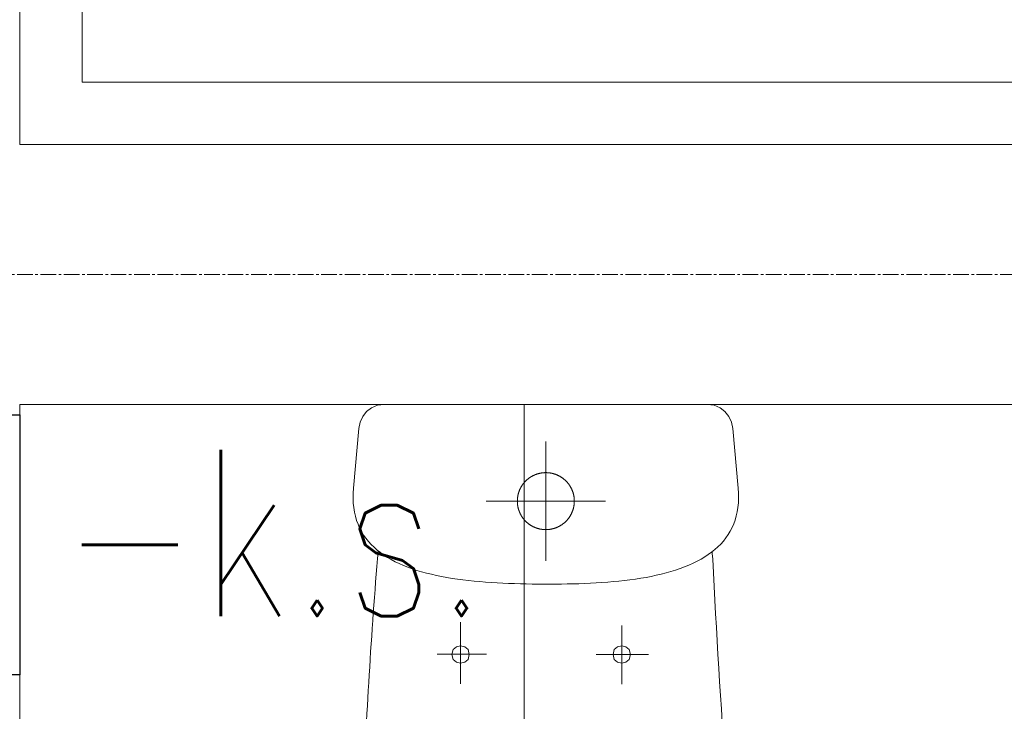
# Model space of a CAD drawing. Header units: centimetres. Extents: x 88729 to 133553, y -16225 to 14174.
# Tile 117 of 231: x 91261 to 91356, y -6343 to -6277. Entities that reach past the tile are written whole.
import ezdxf
from ezdxf.enums import TextEntityAlignment as Align

# ---------------------------------------------------------------- set-up
doc = ezdxf.new("R2010")
doc.units = ezdxf.units.CM
doc.linetypes.add('CENTER2', pattern=[1.125, 0.75, -0.125, 0.125, -0.125])
doc.layers.add('A-ARMATURA', color=252, linetype='Continuous', lineweight=5)
doc.layers.add('PR_izolacja', color=252, linetype='Continuous', lineweight=20)
for name, color, linetype in [('A-OS', 252, 'CENTER2'), ('A-SCIANY', 252, 'Continuous'), ('A-SUFITY', 252, 'Continuous'), ('B-IWE', 252, 'Continuous'), ('B-IWE-KAN', 252, 'Continuous'), ('E_PODKLAD', 7, 'Continuous'), ('mat', 252, 'Continuous'), ('R-MET-IWE', 252, 'Continuous'), ('rz_wentylacja', 252, 'Continuous')]:
    doc.layers.add(name, color=color, linetype=linetype)
doc.styles.get("Standard").update_dxf_attribs({"font": 'txt.shx'})
doc.linetypes.add('BATTING', pattern='A,0.00254,-2.54,[134,LTYPESHP.SHX,S=2.54,R=0,X=-2.54,Y=0],-5.08,[134,LTYPESHP.SHX,S=2.54,R=180,X=2.54,Y=0],-2.54', length=10.16254)

# ---------------------------------------------------------------- blocks, each defined once
blk = doc.blocks.new('A$C04280096')
at = {"layer": 'A-ARMATURA'}
for p, q in [((-161.82, -0.83), (-155.43, 0)), ((-155.43, 0), (155.43, 0)), ((155.43, 0), (161.82, -0.83)), ((-176, -11.46), (-172.25, -6.79)), ((-172.25, -6.79), (-167.48, -3.17)), ((-167.48, -3.17), (-161.82, -0.83)), ((161.82, -0.83), (167.48, -3.17)), ((167.48, -3.17), (172.25, -6.79)), ((172.25, -6.79), (176, -11.47)), ((-179.85, -23.06), (-178.58, -16.96)), ((-178.58, -16.96), (-176, -11.46)), ((176, -11.47), (178.58, -16.97)), ((178.58, -16.97), (179.85, -23.06)), ((-184.97, -80.5), (-179.85, -23.06)), ((179.85, -23.06), (184.97, -80.5)), ((0, -150.3), (0, -35.69)), ((-5.94, -66.25), (-6.22, -66.31)), ((-5.66, -66.19), (-5.94, -66.25)), ((-5.38, -66.13), (-5.66, -66.19)), ((-5.1, -66.08), (-5.38, -66.13)), ((-4.82, -66.02), (-5.1, -66.08)), ((-4.54, -65.97), (-4.82, -66.02)), ((-4.25, -65.93), (-4.54, -65.97)), ((-3.97, -65.89), (-4.25, -65.93)), ((-3.68, -65.85), (-3.97, -65.89)), ((-3.4, -65.81), (-3.68, -65.85)), ((-3.12, -65.77), (-3.4, -65.81)), ((-2.83, -65.74), (-3.12, -65.77)), ((-2.54, -65.72), (-2.83, -65.74)), ((-2.26, -65.69), (-2.54, -65.72)), ((-1.97, -65.67), (-2.26, -65.69)), ((-1.69, -65.65), (-1.97, -65.67)), ((-1.4, -65.63), (-1.69, -65.65)), ((-1.11, -65.62), (-1.4, -65.63)), ((-0.83, -65.61), (-1.11, -65.62)), ((-0.54, -65.6), (-0.83, -65.61)), ((-0.25, -65.6), (-0.54, -65.6)), ((0.03, -65.6), (-0.25, -65.6)), ((0.32, -65.6), (0.03, -65.6)), ((0.61, -65.6), (0.32, -65.6)), ((0.89, -65.61), (0.61, -65.6)), ((1.18, -65.62), (0.89, -65.61)), ((1.47, -65.64), (1.18, -65.62)), ((1.75, -65.65), (1.47, -65.64)), ((2.04, -65.67), (1.75, -65.65)), ((2.33, -65.7), (2.04, -65.67)), ((2.61, -65.72), (2.33, -65.7)), ((2.9, -65.75), (2.61, -65.72)), ((3.18, -65.78), (2.9, -65.75)), ((3.47, -65.82), (3.18, -65.78)), ((3.75, -65.86), (3.47, -65.82)), ((4.04, -65.9), (3.75, -65.86)), ((4.32, -65.94), (4.04, -65.9)), ((4.6, -65.99), (4.32, -65.94)), ((4.88, -66.04), (4.6, -65.99)), ((5.17, -66.09), (4.88, -66.04)), ((5.45, -66.14), (5.17, -66.09)), ((5.73, -66.2), (5.45, -66.14)), ((6.01, -66.26), (5.73, -66.2)), ((6.29, -66.33), (6.01, -66.26)), ((-21.27, -75.73), (-21.45, -75.95)), ((-21.09, -75.5), (-21.27, -75.73)), ((-20.9, -75.28), (-21.09, -75.5)), ((-20.72, -75.07), (-20.9, -75.28)), ((-20.53, -74.85), (-20.72, -75.07)), ((-20.34, -74.64), (-20.53, -74.85)), ((-20.14, -74.42), (-20.34, -74.64)), ((-19.95, -74.21), (-20.14, -74.42)), ((-19.75, -74.01), (-19.95, -74.21)), ((-19.55, -73.8), (-19.75, -74.01)), ((-19.35, -73.6), (-19.55, -73.8)), ((-19.14, -73.39), (-19.35, -73.6)), ((-18.94, -73.2), (-19.14, -73.39)), ((-18.73, -73), (-18.94, -73.2)), ((-18.52, -72.8), (-18.73, -73)), ((-18.31, -72.61), (-18.52, -72.8)), ((-18.09, -72.42), (-18.31, -72.61)), ((-17.87, -72.23), (-18.09, -72.42)), ((-17.66, -72.05), (-17.87, -72.23)), ((-17.44, -71.86), (-17.66, -72.05)), ((-17.21, -71.68), (-17.44, -71.86)), ((-16.99, -71.5), (-17.21, -71.68)), ((-16.76, -71.32), (-16.99, -71.5)), ((-16.54, -71.15), (-16.76, -71.32)), ((-16.31, -70.98), (-16.54, -71.15)), ((-16.08, -70.81), (-16.31, -70.98)), ((-15.84, -70.64), (-16.08, -70.81)), ((-15.61, -70.48), (-15.84, -70.64)), ((-15.37, -70.32), (-15.61, -70.48)), ((-15.13, -70.16), (-15.37, -70.32)), ((-14.89, -70), (-15.13, -70.16)), ((-14.65, -69.84), (-14.89, -70)), ((-14.41, -69.69), (-14.65, -69.84)), ((-14.16, -69.54), (-14.41, -69.69)), ((-13.92, -69.39), (-14.16, -69.54)), ((-13.67, -69.25), (-13.92, -69.39)), ((-13.42, -69.11), (-13.67, -69.25)), ((-13.17, -68.97), (-13.42, -69.11)), ((-12.92, -68.83), (-13.17, -68.97)), ((-12.66, -68.7), (-12.92, -68.83)), ((-12.41, -68.57), (-12.66, -68.7)), ((-12.15, -68.44), (-12.41, -68.57)), ((-11.89, -68.31), (-12.15, -68.44)), ((-11.63, -68.19), (-11.89, -68.31)), ((-11.37, -68.07), (-11.63, -68.19)), ((-11.11, -67.95), (-11.37, -68.07)), ((-10.85, -67.84), (-11.11, -67.95)), ((-10.58, -67.72), (-10.85, -67.84)), ((-10.32, -67.62), (-10.58, -67.72)), ((-10.05, -67.51), (-10.32, -67.62)), ((-9.79, -67.4), (-10.05, -67.51)), ((-9.52, -67.3), (-9.79, -67.4)), ((-9.25, -67.21), (-9.52, -67.3)), ((-8.98, -67.11), (-9.25, -67.21)), ((-8.71, -67.02), (-8.98, -67.11)), ((-8.43, -66.93), (-8.71, -67.02)), ((-8.16, -66.84), (-8.43, -66.93)), ((-7.89, -66.76), (-8.16, -66.84)), ((-7.61, -66.68), (-7.89, -66.76)), ((-7.33, -66.6), (-7.61, -66.68)), ((-7.06, -66.52), (-7.33, -66.6)), ((-6.78, -66.45), (-7.06, -66.52)), ((-6.5, -66.38), (-6.78, -66.45)), ((-6.22, -66.31), (-6.5, -66.38)), ((6.57, -66.4), (6.29, -66.33)), ((6.85, -66.47), (6.57, -66.4)), ((7.12, -66.54), (6.85, -66.47)), ((7.4, -66.62), (7.12, -66.54)), ((7.68, -66.69), (7.4, -66.62)), ((7.95, -66.78), (7.68, -66.69)), ((8.22, -66.86), (7.95, -66.78)), ((8.5, -66.95), (8.22, -66.86)), ((8.77, -67.04), (8.5, -66.95)), ((9.04, -67.13), (8.77, -67.04)), ((9.31, -67.23), (9.04, -67.13)), ((9.58, -67.33), (9.31, -67.23)), ((9.85, -67.43), (9.58, -67.33)), ((10.12, -67.53), (9.85, -67.43)), ((10.38, -67.64), (10.12, -67.53)), ((10.65, -67.75), (10.38, -67.64)), ((10.91, -67.86), (10.65, -67.75)), ((11.17, -67.98), (10.91, -67.86)), ((11.43, -68.1), (11.17, -67.98)), ((11.69, -68.22), (11.43, -68.1)), ((11.95, -68.34), (11.69, -68.22)), ((12.21, -68.47), (11.95, -68.34)), ((12.47, -68.6), (12.21, -68.47)), ((12.72, -68.73), (12.47, -68.6)), ((12.98, -68.86), (12.72, -68.73)), ((13.23, -69), (12.98, -68.86)), ((13.48, -69.14), (13.23, -69)), ((13.73, -69.28), (13.48, -69.14)), ((13.97, -69.43), (13.73, -69.28)), ((14.22, -69.58), (13.97, -69.43)), ((14.46, -69.73), (14.22, -69.58)), ((14.71, -69.88), (14.46, -69.73)), ((14.95, -70.03), (14.71, -69.88)), ((15.19, -70.19), (14.95, -70.03)), ((15.43, -70.35), (15.19, -70.19)), ((15.66, -70.52), (15.43, -70.35)), ((15.9, -70.68), (15.66, -70.52)), ((16.13, -70.85), (15.9, -70.68)), ((16.36, -71.02), (16.13, -70.85)), ((16.59, -71.19), (16.36, -71.02)), ((16.82, -71.37), (16.59, -71.19)), ((17.04, -71.54), (16.82, -71.37)), ((17.27, -71.72), (17.04, -71.54)), ((17.49, -71.91), (17.27, -71.72)), ((17.71, -72.09), (17.49, -71.91)), ((17.93, -72.28), (17.71, -72.09)), ((18.14, -72.46), (17.93, -72.28)), ((18.36, -72.66), (18.14, -72.46)), ((18.57, -72.85), (18.36, -72.66)), ((18.78, -73.04), (18.57, -72.85)), ((18.99, -73.24), (18.78, -73.04)), ((19.19, -73.44), (18.99, -73.24)), ((19.39, -73.64), (19.19, -73.44)), ((19.6, -73.85), (19.39, -73.64)), ((19.8, -74.05), (19.6, -73.85)), ((19.99, -74.26), (19.8, -74.05)), ((20.19, -74.47), (19.99, -74.26)), ((20.38, -74.69), (20.19, -74.47)), ((20.57, -74.9), (20.38, -74.69)), ((20.76, -75.12), (20.57, -74.9)), ((20.95, -75.33), (20.76, -75.12)), ((21.13, -75.56), (20.95, -75.33)), ((21.31, -75.78), (21.13, -75.56)), ((-185.28, -85.38), (-184.97, -80.5)), ((-26.22, -85.04), (-26.3, -85.32)), ((-26.13, -84.77), (-26.22, -85.04)), ((-26.04, -84.49), (-26.13, -84.77)), ((-25.95, -84.22), (-26.04, -84.49)), ((-25.86, -83.95), (-25.95, -84.22)), ((-25.76, -83.68), (-25.86, -83.95)), ((-25.67, -83.41), (-25.76, -83.68)), ((-25.56, -83.14), (-25.67, -83.41)), ((-25.46, -82.88), (-25.56, -83.14)), ((-25.35, -82.61), (-25.46, -82.88)), ((-25.24, -82.34), (-25.35, -82.61)), ((-25.13, -82.08), (-25.24, -82.34)), ((-25.01, -81.82), (-25.13, -82.08)), ((-24.89, -81.56), (-25.01, -81.82)), ((-24.77, -81.3), (-24.89, -81.56)), ((-24.65, -81.04), (-24.77, -81.3)), ((-24.52, -80.78), (-24.65, -81.04)), ((-24.39, -80.52), (-24.52, -80.78)), ((-24.26, -80.27), (-24.39, -80.52)), ((-24.13, -80.02), (-24.26, -80.27)), ((-23.99, -79.76), (-24.13, -80.02)), ((-23.85, -79.51), (-23.99, -79.76)), ((-23.71, -79.26), (-23.85, -79.51)), ((-23.56, -79.02), (-23.71, -79.26)), ((-23.42, -78.77), (-23.56, -79.02)), ((-23.27, -78.53), (-23.42, -78.77)), ((-23.11, -78.28), (-23.27, -78.53)), ((-22.96, -78.04), (-23.11, -78.28)), ((-22.8, -77.8), (-22.96, -78.04)), ((-22.64, -77.57), (-22.8, -77.8)), ((-22.48, -77.33), (-22.64, -77.57)), ((-22.31, -77.09), (-22.48, -77.33)), ((-22.14, -76.86), (-22.31, -77.09)), ((-21.97, -76.63), (-22.14, -76.86)), ((-21.8, -76.4), (-21.97, -76.63)), ((-21.63, -76.17), (-21.8, -76.4)), ((-21.45, -75.95), (-21.63, -76.17)), ((21.49, -76), (21.31, -75.78)), ((21.67, -76.23), (21.49, -76)), ((21.84, -76.46), (21.67, -76.23)), ((22.01, -76.69), (21.84, -76.46)), ((22.18, -76.92), (22.01, -76.69)), ((22.35, -77.15), (22.18, -76.92)), ((22.51, -77.38), (22.35, -77.15)), ((22.68, -77.62), (22.51, -77.38)), ((22.84, -77.86), (22.68, -77.62)), ((22.99, -78.1), (22.84, -77.86)), ((23.15, -78.34), (22.99, -78.1)), ((23.3, -78.58), (23.15, -78.34)), ((23.45, -78.83), (23.3, -78.58)), ((23.6, -79.08), (23.45, -78.83)), ((23.74, -79.32), (23.6, -79.08)), ((23.88, -79.57), (23.74, -79.32)), ((24.02, -79.82), (23.88, -79.57)), ((24.16, -80.08), (24.02, -79.82)), ((24.29, -80.33), (24.16, -80.08)), ((24.42, -80.58), (24.29, -80.33)), ((24.55, -80.84), (24.42, -80.58)), ((24.68, -81.1), (24.55, -80.84)), ((24.8, -81.36), (24.68, -81.1)), ((24.92, -81.62), (24.8, -81.36)), ((25.04, -81.88), (24.92, -81.62)), ((25.16, -82.14), (25.04, -81.88)), ((25.27, -82.41), (25.16, -82.14)), ((25.38, -82.67), (25.27, -82.41)), ((25.48, -82.94), (25.38, -82.67)), ((25.59, -83.21), (25.48, -82.94)), ((25.69, -83.47), (25.59, -83.21)), ((25.79, -83.74), (25.69, -83.47)), ((25.88, -84.01), (25.79, -83.74)), ((25.98, -84.29), (25.88, -84.01)), ((26.07, -84.56), (25.98, -84.29)), ((26.15, -84.83), (26.07, -84.56)), ((26.24, -85.11), (26.15, -84.83)), ((26.32, -85.38), (26.24, -85.11)), ((184.97, -80.5), (185.28, -85.44)), ((-185.34, -90.09), (-185.28, -85.38)), ((-185.15, -94.62), (-185.34, -90.09)), ((-184.71, -99), (-185.15, -94.62)), ((-57.3, -92.99), (57.3, -92.99)), ((-27.39, -92.67), (-27.4, -92.96)), ((-27.4, -92.96), (-27.39, -93.24)), ((-27.38, -92.1), (-27.39, -92.38)), ((-27.39, -92.38), (-27.39, -92.67)), ((-27.39, -93.24), (-27.39, -93.53)), ((-27.39, -93.53), (-27.38, -93.82)), ((-27.37, -91.81), (-27.38, -92.1)), ((-27.38, -93.82), (-27.37, -94.1)), ((-27.36, -91.52), (-27.37, -91.81)), ((-27.37, -94.1), (-27.36, -94.39)), ((-27.34, -91.24), (-27.36, -91.52)), ((-27.36, -94.39), (-27.34, -94.68)), ((-27.32, -90.95), (-27.34, -91.24)), ((-27.3, -90.67), (-27.32, -90.95)), ((-27.27, -90.38), (-27.3, -90.67)), ((-27.24, -90.09), (-27.27, -90.38)), ((-27.21, -89.81), (-27.24, -90.09)), ((-27.18, -89.52), (-27.21, -89.81)), ((-27.14, -89.24), (-27.18, -89.52)), ((-27.1, -88.96), (-27.14, -89.24)), ((-27.05, -88.67), (-27.1, -88.96)), ((-27.01, -88.39), (-27.05, -88.67)), ((-26.96, -88.11), (-27.01, -88.39)), ((-26.9, -87.82), (-26.96, -88.11)), ((-26.85, -87.54), (-26.9, -87.82)), ((-26.79, -87.26), (-26.85, -87.54)), ((-26.73, -86.98), (-26.79, -87.26)), ((-26.66, -86.7), (-26.73, -86.98)), ((-26.6, -86.42), (-26.66, -86.7)), ((-26.53, -86.15), (-26.6, -86.42)), ((-26.45, -85.87), (-26.53, -86.15)), ((-26.38, -85.59), (-26.45, -85.87)), ((-26.3, -85.32), (-26.38, -85.59)), ((26.4, -85.66), (26.32, -85.38)), ((26.47, -85.93), (26.4, -85.66)), ((26.54, -86.21), (26.47, -85.93)), ((26.61, -86.49), (26.54, -86.21)), ((26.68, -86.77), (26.61, -86.49)), ((26.74, -87.05), (26.68, -86.77)), ((26.8, -87.33), (26.74, -87.05)), ((26.86, -87.61), (26.8, -87.33)), ((26.92, -87.89), (26.86, -87.61)), ((26.97, -88.17), (26.92, -87.89)), ((27.02, -88.46), (26.97, -88.17)), ((27.06, -88.74), (27.02, -88.46)), ((27.11, -89.02), (27.06, -88.74)), ((27.15, -89.31), (27.11, -89.02)), ((27.18, -89.59), (27.15, -89.31)), ((27.22, -89.88), (27.18, -89.59)), ((27.25, -90.16), (27.22, -89.88)), ((27.28, -90.45), (27.25, -90.16)), ((27.3, -90.73), (27.28, -90.45)), ((27.32, -91.02), (27.3, -90.73)), ((27.34, -91.3), (27.32, -91.02)), ((27.36, -91.59), (27.34, -91.3)), ((27.34, -94.75), (27.36, -94.46)), ((27.37, -91.88), (27.36, -91.59)), ((27.36, -94.46), (27.37, -94.18)), ((27.38, -92.16), (27.37, -91.88)), ((27.37, -94.18), (27.38, -93.89)), ((27.39, -92.45), (27.38, -92.16)), ((27.38, -93.89), (27.39, -93.6)), ((27.39, -92.74), (27.39, -92.45)), ((27.4, -93.03), (27.39, -92.74)), ((27.39, -93.32), (27.4, -93.03)), ((27.39, -93.6), (27.39, -93.32)), ((27.4, -92.99), (27.4, -92.99)), ((27.4, -93.03), (27.4, -93.03)), ((185.34, -90.2), (185.15, -94.79)), ((185.28, -85.44), (185.34, -90.2)), ((-184.04, -103.2), (-184.71, -99)), ((-183.13, -107.25), (-184.04, -103.2)), ((-27.34, -94.68), (-27.32, -94.96)), ((-27.32, -94.96), (-27.3, -95.25)), ((-27.3, -95.25), (-27.28, -95.54)), ((-27.28, -95.54), (-27.25, -95.82)), ((-27.25, -95.82), (-27.22, -96.11)), ((-27.22, -96.11), (-27.18, -96.39)), ((-27.18, -96.39), (-27.15, -96.68)), ((-27.15, -96.68), (-27.11, -96.96)), ((-27.11, -96.96), (-27.06, -97.24)), ((-27.06, -97.24), (-27.02, -97.53)), ((-27.02, -97.53), (-26.97, -97.81)), ((-26.97, -97.81), (-26.92, -98.09)), ((-26.92, -98.09), (-26.86, -98.37)), ((-26.86, -98.37), (-26.8, -98.65)), ((-26.8, -98.65), (-26.74, -98.93)), ((-26.74, -98.93), (-26.68, -99.21)), ((-26.68, -99.21), (-26.61, -99.49)), ((-26.61, -99.49), (-26.54, -99.77)), ((-26.54, -99.77), (-26.47, -100.05)), ((-26.47, -100.05), (-26.4, -100.33)), ((-26.4, -100.33), (-26.32, -100.6)), ((-26.32, -100.6), (-26.24, -100.88)), ((-26.24, -100.88), (-26.15, -101.15)), ((-26.15, -101.15), (-26.07, -101.42)), ((-26.07, -101.42), (-25.98, -101.7)), ((-25.98, -101.7), (-25.88, -101.97)), ((-25.88, -101.97), (-25.79, -102.24)), ((-25.79, -102.24), (-25.69, -102.51)), ((-25.69, -102.51), (-25.59, -102.78)), ((-25.59, -102.78), (-25.48, -103.04)), ((-25.48, -103.04), (-25.38, -103.31)), ((-25.38, -103.31), (-25.27, -103.58)), ((-25.27, -103.58), (-25.16, -103.84)), ((-25.16, -103.84), (-25.04, -104.1)), ((-25.04, -104.1), (-24.92, -104.36)), ((25.01, -104.17), (25.13, -103.91)), ((25.13, -103.91), (25.24, -103.64)), ((25.24, -103.64), (25.35, -103.38)), ((25.35, -103.38), (25.46, -103.11)), ((25.46, -103.11), (25.56, -102.85)), ((25.56, -102.85), (25.66, -102.58)), ((25.66, -102.58), (25.76, -102.31)), ((25.76, -102.31), (25.86, -102.04)), ((25.86, -102.04), (25.95, -101.77)), ((25.95, -101.77), (26.04, -101.49)), ((26.04, -101.49), (26.13, -101.22)), ((26.13, -101.22), (26.22, -100.95)), ((26.22, -100.95), (26.3, -100.67)), ((26.3, -100.67), (26.38, -100.4)), ((26.38, -100.4), (26.45, -100.12)), ((26.45, -100.12), (26.53, -99.84)), ((26.53, -99.84), (26.6, -99.56)), ((26.6, -99.56), (26.66, -99.28)), ((26.66, -99.28), (26.73, -99)), ((26.73, -99), (26.79, -98.72)), ((26.79, -98.72), (26.85, -98.44)), ((26.85, -98.44), (26.9, -98.16)), ((26.9, -98.16), (26.96, -97.88)), ((26.96, -97.88), (27.01, -97.6)), ((27.01, -97.6), (27.05, -97.32)), ((27.05, -97.32), (27.1, -97.03)), ((27.1, -97.03), (27.14, -96.75)), ((27.14, -96.75), (27.17, -96.46)), ((27.17, -96.46), (27.21, -96.18)), ((27.21, -96.18), (27.24, -95.89)), ((27.24, -95.89), (27.27, -95.61)), ((27.27, -95.61), (27.3, -95.32)), ((27.3, -95.32), (27.32, -95.04)), ((27.32, -95.04), (27.34, -94.75)), ((184.02, -103.46), (183.1, -107.54)), ((184.7, -99.21), (184.02, -103.46)), ((185.15, -94.79), (184.7, -99.21)), ((-182, -111.14), (-183.13, -107.25)), ((-180.65, -114.88), (-182, -111.14)), ((-24.92, -104.36), (-24.8, -104.62)), ((-24.8, -104.62), (-24.68, -104.88)), ((-24.68, -104.88), (-24.55, -105.14)), ((-24.55, -105.14), (-24.43, -105.4)), ((-24.43, -105.4), (-24.29, -105.65)), ((-24.29, -105.65), (-24.16, -105.91)), ((-24.16, -105.91), (-24.02, -106.16)), ((-24.02, -106.16), (-23.88, -106.41)), ((-23.88, -106.41), (-23.74, -106.66)), ((-23.74, -106.66), (-23.6, -106.91)), ((-23.6, -106.91), (-23.45, -107.15)), ((-23.45, -107.15), (-23.3, -107.4)), ((-23.3, -107.4), (-23.15, -107.64)), ((-23.15, -107.64), (-23, -107.88)), ((-23, -107.88), (-22.84, -108.12)), ((-22.84, -108.12), (-22.68, -108.36)), ((-22.68, -108.36), (-22.52, -108.6)), ((-22.52, -108.6), (-22.35, -108.83)), ((-22.35, -108.83), (-22.18, -109.07)), ((-22.18, -109.07), (-22.01, -109.3)), ((-22.01, -109.3), (-21.84, -109.53)), ((-21.84, -109.53), (-21.67, -109.76)), ((-21.67, -109.76), (-21.49, -109.98)), ((-21.49, -109.98), (-21.31, -110.21)), ((-21.31, -110.21), (-21.13, -110.43)), ((-21.13, -110.43), (-20.95, -110.65)), ((-20.95, -110.65), (-20.76, -110.87)), ((-20.76, -110.87), (-20.57, -111.08)), ((-20.57, -111.08), (-20.38, -111.3)), ((-20.38, -111.3), (-20.19, -111.51)), ((-20.19, -111.51), (-19.99, -111.72)), ((-19.99, -111.72), (-19.8, -111.93)), ((-19.8, -111.93), (-19.6, -112.13)), ((-19.6, -112.13), (-19.4, -112.34)), ((-19.4, -112.34), (-19.19, -112.54)), ((-19.19, -112.54), (-18.99, -112.74)), ((-18.99, -112.74), (-18.78, -112.94)), ((-18.78, -112.94), (-18.57, -113.13)), ((-18.57, -113.13), (-18.36, -113.33)), ((-18.36, -113.33), (-18.14, -113.52)), ((-18.14, -113.52), (-17.93, -113.71)), ((17.87, -113.76), (18.09, -113.57)), ((18.09, -113.57), (18.3, -113.38)), ((18.3, -113.38), (18.52, -113.18)), ((18.52, -113.18), (18.73, -112.99)), ((18.73, -112.99), (18.94, -112.79)), ((18.94, -112.79), (19.14, -112.59)), ((19.14, -112.59), (19.35, -112.39)), ((19.35, -112.39), (19.55, -112.19)), ((19.55, -112.19), (19.75, -111.98)), ((19.75, -111.98), (19.95, -111.77)), ((19.95, -111.77), (20.14, -111.56)), ((20.14, -111.56), (20.33, -111.35)), ((20.33, -111.35), (20.53, -111.14)), ((20.53, -111.14), (20.71, -110.92)), ((20.71, -110.92), (20.9, -110.7)), ((20.9, -110.7), (21.09, -110.48)), ((21.09, -110.48), (21.27, -110.26)), ((21.27, -110.26), (21.45, -110.04)), ((21.45, -110.04), (21.62, -109.81)), ((21.62, -109.81), (21.8, -109.59)), ((21.8, -109.59), (21.97, -109.36)), ((21.97, -109.36), (22.14, -109.13)), ((22.14, -109.13), (22.31, -108.89)), ((22.31, -108.89), (22.47, -108.66)), ((22.47, -108.66), (22.64, -108.42)), ((22.64, -108.42), (22.8, -108.18)), ((22.8, -108.18), (22.96, -107.94)), ((22.96, -107.94), (23.11, -107.7)), ((23.11, -107.7), (23.26, -107.46)), ((23.26, -107.46), (23.41, -107.22)), ((23.41, -107.22), (23.56, -106.97)), ((23.56, -106.97), (23.71, -106.72)), ((23.71, -106.72), (23.85, -106.47)), ((23.85, -106.47), (23.99, -106.22)), ((23.99, -106.22), (24.13, -105.97)), ((24.13, -105.97), (24.26, -105.72)), ((24.26, -105.72), (24.39, -105.46)), ((24.39, -105.46), (24.52, -105.21)), ((24.52, -105.21), (24.65, -104.95)), ((24.65, -104.95), (24.77, -104.69)), ((24.77, -104.69), (24.89, -104.43)), ((24.89, -104.43), (25.01, -104.17)), ((181.95, -111.46), (180.58, -115.23)), ((183.1, -107.54), (181.95, -111.46)), ((-179.08, -118.47), (-180.65, -114.88)), ((-177.3, -121.91), (-179.08, -118.47)), ((-175.32, -125.21), (-177.3, -121.91)), ((-17.93, -113.71), (-17.71, -113.89)), ((-17.71, -113.89), (-17.49, -114.08)), ((-17.49, -114.08), (-17.27, -114.26)), ((-17.27, -114.26), (-17.04, -114.44)), ((-17.04, -114.44), (-16.82, -114.62)), ((-16.82, -114.62), (-16.59, -114.79)), ((-16.59, -114.79), (-16.36, -114.96)), ((-16.36, -114.96), (-16.13, -115.14)), ((-16.13, -115.14), (-15.9, -115.3)), ((-15.9, -115.3), (-15.66, -115.47)), ((-15.66, -115.47), (-15.43, -115.63)), ((-15.43, -115.63), (-15.19, -115.79)), ((-15.19, -115.79), (-14.95, -115.95)), ((-14.95, -115.95), (-14.71, -116.1)), ((-14.71, -116.1), (-14.47, -116.26)), ((-14.47, -116.26), (-14.22, -116.41)), ((-14.22, -116.41), (-13.98, -116.55)), ((-13.98, -116.55), (-13.73, -116.7)), ((-13.73, -116.7), (-13.48, -116.84)), ((-13.48, -116.84), (-13.23, -116.98)), ((-13.23, -116.98), (-12.98, -117.12)), ((-12.98, -117.12), (-12.72, -117.25)), ((-12.72, -117.25), (-12.47, -117.39)), ((-12.47, -117.39), (-12.21, -117.52)), ((-12.21, -117.52), (-11.96, -117.64)), ((-11.96, -117.64), (-11.7, -117.77)), ((-11.7, -117.77), (-11.44, -117.89)), ((-11.44, -117.89), (-11.18, -118.01)), ((-11.18, -118.01), (-10.91, -118.12)), ((-10.91, -118.12), (-10.65, -118.23)), ((-10.65, -118.23), (-10.38, -118.34)), ((-10.38, -118.34), (-10.12, -118.45)), ((-10.12, -118.45), (-9.85, -118.56)), ((-9.85, -118.56), (-9.58, -118.66)), ((-9.58, -118.66), (-9.31, -118.76)), ((-9.31, -118.76), (-9.04, -118.85)), ((-9.04, -118.85), (-8.77, -118.95)), ((-8.77, -118.95), (-8.5, -119.04)), ((-8.5, -119.04), (-8.23, -119.12)), ((-8.23, -119.12), (-7.95, -119.21)), ((-7.95, -119.21), (-7.68, -119.29)), ((-7.68, -119.29), (-7.4, -119.37)), ((-7.4, -119.37), (-7.13, -119.45)), ((-7.13, -119.45), (-6.85, -119.52)), ((-6.85, -119.52), (-6.57, -119.59)), ((-6.57, -119.59), (-6.29, -119.66)), ((-6.29, -119.66), (-6.01, -119.72)), ((-6.01, -119.72), (-5.73, -119.78)), ((-5.73, -119.78), (-5.45, -119.84)), ((-5.45, -119.84), (-5.17, -119.9)), ((-5.17, -119.9), (-4.89, -119.95)), ((-4.89, -119.95), (-4.6, -120)), ((-4.6, -120), (-4.32, -120.04)), ((-4.32, -120.04), (-4.04, -120.09)), ((-4.04, -120.09), (-3.75, -120.13)), ((-3.75, -120.13), (-3.47, -120.17)), ((-3.47, -120.17), (-3.18, -120.2)), ((-3.18, -120.2), (-2.9, -120.23)), ((-2.9, -120.23), (-2.61, -120.26)), ((-2.61, -120.26), (-2.33, -120.29)), ((-2.33, -120.29), (-2.04, -120.31)), ((-2.04, -120.31), (-1.76, -120.33)), ((-1.76, -120.33), (-1.47, -120.35)), ((-1.47, -120.35), (-1.18, -120.36)), ((-1.18, -120.36), (-0.9, -120.37)), ((-0.9, -120.37), (-0.61, -120.38)), ((-0.61, -120.38), (-0.32, -120.39)), ((-0.32, -120.39), (-0.04, -120.39)), ((-0.04, -120.39), (0.25, -120.39)), ((0.25, -120.39), (0.54, -120.38)), ((0.54, -120.38), (0.82, -120.38)), ((0.82, -120.38), (1.11, -120.37)), ((1.11, -120.37), (1.4, -120.35)), ((1.4, -120.35), (1.68, -120.34)), ((1.68, -120.34), (1.97, -120.32)), ((1.97, -120.32), (2.26, -120.29)), ((2.26, -120.29), (2.54, -120.27)), ((2.54, -120.27), (2.83, -120.24)), ((2.83, -120.24), (3.11, -120.21)), ((3.11, -120.21), (3.4, -120.18)), ((3.4, -120.18), (3.68, -120.14)), ((3.68, -120.14), (3.97, -120.1)), ((3.97, -120.1), (4.25, -120.06)), ((4.25, -120.06), (4.53, -120.01)), ((4.53, -120.01), (4.82, -119.96)), ((4.82, -119.96), (5.1, -119.91)), ((5.1, -119.91), (5.38, -119.85)), ((5.38, -119.85), (5.66, -119.8)), ((5.66, -119.8), (5.94, -119.74)), ((5.94, -119.74), (6.22, -119.67)), ((6.22, -119.67), (6.5, -119.61)), ((6.5, -119.61), (6.78, -119.54)), ((6.78, -119.54), (7.06, -119.46)), ((7.06, -119.46), (7.33, -119.39)), ((7.33, -119.39), (7.61, -119.31)), ((7.61, -119.31), (7.88, -119.23)), ((7.88, -119.23), (8.16, -119.15)), ((8.16, -119.15), (8.43, -119.06)), ((8.43, -119.06), (8.7, -118.97)), ((8.7, -118.97), (8.97, -118.88)), ((8.97, -118.88), (9.25, -118.78)), ((9.25, -118.78), (9.52, -118.68)), ((9.52, -118.68), (9.78, -118.58)), ((9.78, -118.58), (10.05, -118.48)), ((10.05, -118.48), (10.32, -118.37)), ((10.32, -118.37), (10.58, -118.26)), ((10.58, -118.26), (10.85, -118.15)), ((10.85, -118.15), (11.11, -118.03)), ((11.11, -118.03), (11.37, -117.92)), ((11.37, -117.92), (11.63, -117.8)), ((11.63, -117.8), (11.89, -117.67)), ((11.89, -117.67), (12.15, -117.55)), ((12.15, -117.55), (12.4, -117.42)), ((12.4, -117.42), (12.66, -117.29)), ((12.66, -117.29), (12.91, -117.15)), ((12.91, -117.15), (13.17, -117.02)), ((13.17, -117.02), (13.42, -116.88)), ((13.42, -116.88), (13.67, -116.74)), ((13.67, -116.74), (13.91, -116.59)), ((13.91, -116.59), (14.16, -116.44)), ((14.16, -116.44), (14.41, -116.3)), ((14.41, -116.3), (14.65, -116.14)), ((14.65, -116.14), (14.89, -115.99)), ((14.89, -115.99), (15.13, -115.83)), ((15.13, -115.83), (15.37, -115.67)), ((15.37, -115.67), (15.6, -115.51)), ((15.6, -115.51), (15.84, -115.34)), ((15.84, -115.34), (16.07, -115.18)), ((16.07, -115.18), (16.3, -115.01)), ((16.3, -115.01), (16.53, -114.84)), ((16.53, -114.84), (16.76, -114.66)), ((16.76, -114.66), (16.99, -114.49)), ((16.99, -114.49), (17.21, -114.31)), ((17.21, -114.31), (17.43, -114.12)), ((17.43, -114.12), (17.65, -113.94)), ((17.65, -113.94), (17.87, -113.76)), ((177.18, -122.29), (175.16, -125.6)), ((178.98, -118.84), (177.18, -122.29)), ((180.58, -115.23), (178.98, -118.84)), ((-173.14, -128.36), (-175.32, -125.21)), ((-170.76, -131.37), (-173.14, -128.36)), ((-168.2, -134.25), (-170.76, -131.37)), ((170.54, -131.78), (167.94, -134.67)), ((172.95, -128.76), (170.54, -131.78)), ((175.16, -125.6), (172.95, -128.76)), ((-165.45, -137), (-168.2, -134.25)), ((-162.53, -139.61), (-165.45, -137)), ((-159.44, -142.1), (-162.53, -139.61)), ((-159.94, -143.35), (-159.8, -141.81)), ((162.19, -140.02), (159.06, -142.51)), ((161.15, -140.85), (161.32, -142.74)), ((165.16, -137.41), (162.19, -140.02)), ((167.94, -134.67), (165.16, -137.41)), ((-160.46, -148.9), (-159.94, -143.35)), ((-156.18, -144.47), (-159.44, -142.1)), ((-152.76, -146.71), (-156.18, -144.47)), ((-149.19, -148.84), (-152.76, -146.71)), ((-145.47, -150.85), (-149.19, -148.84)), ((-141.61, -152.75), (-145.47, -150.85)), ((144.91, -151.21), (140.99, -153.1)), ((148.67, -149.21), (144.91, -151.21)), ((152.29, -147.1), (148.67, -149.21)), ((155.76, -144.86), (152.29, -147.1)), ((159.06, -142.51), (155.76, -144.86)), ((161.32, -142.74), (161.82, -148.3)), ((-137.6, -154.55), (-141.61, -152.75)), ((-133.47, -156.23), (-137.6, -154.55)), ((-129.21, -157.82), (-133.47, -156.23)), ((-124.83, -159.3), (-129.21, -157.82)), ((-120.34, -160.69), (-124.83, -159.3)), ((-115.74, -161.98), (-120.34, -160.69)), ((119.47, -160.93), (114.82, -162.2)), ((124.02, -159.56), (119.47, -160.93)), ((128.45, -158.1), (124.02, -159.56)), ((132.76, -156.54), (128.45, -158.1)), ((136.94, -154.87), (132.76, -156.54)), ((140.99, -153.1), (136.94, -154.87)), ((-111.03, -163.18), (-115.74, -161.98)), ((-106.22, -164.3), (-111.03, -163.18)), ((-101.32, -165.33), (-106.22, -164.3)), ((-96.34, -166.28), (-101.32, -165.33)), ((-91.27, -167.15), (-96.34, -166.28)), ((-86.13, -167.94), (-91.27, -167.15)), ((-80.92, -168.66), (-86.13, -167.94)), ((-75.64, -169.31), (-80.92, -168.66)), ((-70.3, -169.9), (-75.64, -169.31)), ((-64.91, -170.42), (-70.3, -169.9)), ((68.93, -169.93), (63.5, -170.43)), ((74.31, -169.36), (68.93, -169.93)), ((79.64, -168.73), (74.31, -169.36)), ((84.9, -168.03), (79.64, -168.73)), ((90.09, -167.25), (84.9, -168.03)), ((95.21, -166.41), (90.09, -167.25)), ((100.25, -165.48), (95.21, -166.41)), ((105.2, -164.47), (100.25, -165.48)), ((110.06, -163.38), (105.2, -164.47)), ((114.82, -162.2), (110.06, -163.38)), ((-59.47, -170.88), (-64.91, -170.42)), ((-53.99, -171.29), (-59.47, -170.88)), ((-48.48, -171.63), (-53.99, -171.29)), ((-42.93, -171.93), (-48.48, -171.63)), ((-37.36, -172.18), (-42.93, -171.93)), ((-31.76, -172.38), (-37.36, -172.18)), ((-26.15, -172.54), (-31.76, -172.38)), ((-20.54, -172.66), (-26.15, -172.54)), ((-14.92, -172.75), (-20.54, -172.66)), ((-9.3, -172.8), (-14.92, -172.75)), ((-3.69, -172.82), (-9.3, -172.8)), ((1.9, -172.81), (-3.69, -172.82)), ((7.53, -172.78), (1.9, -172.81)), ((1.9, -172.81), (1.9, -172.81)), ((13.18, -172.71), (7.53, -172.78)), ((18.82, -172.62), (13.18, -172.71)), ((24.47, -172.5), (18.82, -172.62)), ((30.11, -172.34), (24.47, -172.5)), ((35.74, -172.14), (30.11, -172.34)), ((41.35, -171.9), (35.74, -172.14)), ((46.93, -171.61), (41.35, -171.9)), ((52.49, -171.27), (46.93, -171.61)), ((58.01, -170.88), (52.49, -171.27)), ((63.5, -170.43), (58.01, -170.88)), ((-72.95, -212.51), (-72.95, -269.03)), ((82.03, -209.47), (82.03, -268.73)), ((-81.42, -240.48), (-80.17, -235.82)), ((-80.17, -235.82), (-77.06, -233.02)), ((-77.06, -233.02), (-73.01, -232.08)), ((-73.01, -232.08), (-68.97, -233.02)), ((-68.97, -233.02), (-65.86, -235.82)), ((-65.86, -235.82), (-64.61, -240.48)), ((73.56, -240.48), (74.8, -235.82)), ((74.8, -235.82), (77.92, -233.02)), ((77.92, -233.02), (81.96, -232.08)), ((81.96, -232.08), (86.01, -233.02)), ((86.01, -233.02), (89.12, -235.82)), ((89.12, -235.82), (90.37, -240.48)), ((-98.64, -240.47), (-48.47, -240.47)), ((-80.17, -245.15), (-81.42, -240.48)), ((-77.06, -247.95), (-80.17, -245.15)), ((-65.86, -245.15), (-68.97, -247.95)), ((-64.61, -240.49), (-65.86, -245.15)), ((-64.61, -240.48), (-64.61, -240.49)), ((57.18, -240.16), (104.61, -240.16)), ((74.8, -245.15), (73.56, -240.48)), ((77.92, -247.95), (74.8, -245.15)), ((89.12, -245.15), (86, -247.95)), ((90.37, -240.49), (89.12, -245.15)), ((90.37, -240.48), (90.37, -240.49)), ((-73.01, -248.89), (-77.06, -247.95)), ((-68.97, -247.95), (-73.01, -248.89)), ((81.96, -248.89), (77.92, -247.95)), ((86, -247.95), (81.96, -248.89))]:
    blk.add_line(p, q, dxfattribs=at)
at = {"layer": 'A-ARMATURA', "linetype": 'Continuous'}
for centre, radius, start, end in [((-8576.26, 264.4), 8425.94, 355.762455, 357.188478), ((-5010.96, -574.67), 5190.32, 2.07305, 4.71198)]:
    blk.add_arc(centre, radius, start, end, dxfattribs=at)
blk = doc.blocks.new('A$C6D4569AD')
at = {"layer": 'A-ARMATURA', "xscale": -0.09999999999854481, "yscale": 0.1000000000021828, "zscale": 0.1, "rotation": 270}
blk.add_blockref('A$C04280096', (15.03, 0), dxfattribs=at)
blk = doc.blocks.new('IWE0W')
at = {"layer": 'B-IWE-KAN'}
blk.add_lwpolyline([(0.8536, 0.8536, -1), (0.1464, 0.1464), (0.8536, 0.8536, 1), (0.1464, 0.1464)], format="xyb", dxfattribs=at)
blk = doc.blocks.new('IWE0W011')
at = {"layer": 'B-IWE'}
blk.add_lwpolyline([(0, 0), (25, 0), (25, 25), (0, 25), (0, 0)], dxfattribs=at)
at = {"xscale": 15, "yscale": 15, "zscale": 15}
blk.add_blockref('IWE0W', (5, 5), dxfattribs=at)
at = {"layer": 'R-MET-IWE', "width": 0.75}
blk.add_attdef('NR', text='', height=9.5, dxfattribs=at).set_placement((12.5, 37), align=Align.MIDDLE)
blk = doc.blocks.new('A$Ce817dbbb')
at = {"layer": 'A-OS', "color": 252, "lineweight": 9, "ltscale": 2}
blk.add_line((-165.896, -16766.517), (3323.946, -16766.517), dxfattribs=at)
at = {"layer": 'A-SCIANY', "color": 252, "lineweight": 9, "ltscale": 3}
for p, q in [((-140.896, -16779.017), (374.104, -16779.017)), ((-140.896, -17079.017), (-140.896, -16779.017))]:
    blk.add_line(p, q, dxfattribs=at)
at = {"layer": 'A-SUFITY', "lineweight": 0, "ltscale": 0.1}
blk.add_line((-92.396, -16779.017), (-92.396, -17079.017), dxfattribs=at)
at = {"layer": 'mat', "color": 252, "lineweight": 9}
for q in [(-140.896, -16624.017), (1004.104, -16754.017)]:
    blk.add_line((-140.896, -16754.017), q, dxfattribs=at)
at = {"layer": 'PR_izolacja', "color": 252, "linetype": 'BATTING', "lineweight": 9, "ltscale": 0.28}
for q in [(-134.896, -16618.017), (998.104, -16748.017)]:
    blk.add_line((-134.896, -16748.017), q, dxfattribs=at)
at = {"layer": 'A-ARMATURA', "color": 252, "lineweight": 9, "rotation": 90}
blk.add_blockref('A$C6D4569AD', (-90.312, -16794.047), dxfattribs=at)
at = {"layer": 'rz_wentylacja', "color": 252, "lineweight": 9}
ref = blk.add_blockref('IWE0W011', (-140.896, -16780.017), dxfattribs=dict(at, xscale=-1, rotation=90))
ref.add_attrib('NR', '-k.s.', (-136.991, -16799.373), dxfattribs={"layer": 'R-MET-IWE', "height": 16, "width": 0.75})
at = {"layer": 'R-MET-IWE', "color": 252, "lineweight": 9, "width": 0.75}
for tag, rotation, p in [('0-', 90, (-1139.045, -4143.611)), ('0-', 90, (-1113.045, -4143.611)), ('0-', 90, (-1087.045, -4143.611)), ('2-', 90, (-796.045, -4143.611)), ('2-', 90, (-505.045, -4143.611)), ('0-', 90, (-480.045, -4143.611)), ('0-', 90, (-456.045, -4143.611)), ('2-', 90, (-166.045, -4143.611)), ('2-', 90, (-625.663, -4833.611)), ('2-', 90, (-599.663, -4833.611)), ('2-', 90, (-573.663, -4833.611)), ('0-', 180, (-2169.638, -4848.468)), ('0-', 180, (-2169.638, -4873.468)), ('0-', 180, (-2169.638, -4899.468)), ('-2', 90, (-1661.47, -4961.645)), ('-2', 90, (-1636.47, -4961.645)), ('0-', 270, (-1489.782, -4968.061)), ('0-', 270, (-1464.782, -4968.061)), ('0-', 270, (-1439.782, -4968.061)), ('0-', 270, (-1364.782, -4968.061)), ('0-', 270, (-1339.782, -4968.061)), ('0-', 270, (-1314.782, -4968.061)), ('0-', 270, (328.218, -4968.061)), ('0-', 270, (354.218, -4968.061)), ('0-', 270, (1256.218, -4968.061)), ('0-', 270, (1282.218, -4968.061)), ('0-', 90, (-513.045, -5496.611)), ('0-', 90, (-487.045, -5496.611)), ('K.S.-', 90, (-487.045, -5766.111)), ('0-', 90, (-513.045, -5766.111)), ('1-', 90, (-539.045, -6114.611)), ('0-', 90, (-513.045, -6114.611)), ('0-', 90, (-487.045, -6114.611)), ('0-', 90, (301.955, -6545.611)), ('0-', 90, (327.955, -6545.611)), ('0-', 90, (353.955, -6545.611)), ('0-', 90, (416.113, -6545.611)), ('0-', 90, (1255.955, -6545.611)), ('0-', 90, (1281.955, -6545.611)), ('1-', 90, (2382.955, -6845.611)), ('1-', 90, (2408.955, -6845.611)), ('1-', 90, (2434.955, -6845.611)), ('1-', 90, (2827.955, -6845.611)), ('1-', 90, (2853.955, -6845.611)), ('1-', 90, (2879.955, -6845.611)), ('<-2', 90, (-910.64, -10482.409)), ('2->', 90, (-718.146, -10854.38)), ('2->', 90, (-692.146, -10854.38)), ('2->', 90, (-744.146, -10870.803)), ('-0', 90, (-186.093, -12450.121)), ('1-', 90, (2264.472, -12866.38)), ('1-', 90, (2290.472, -12866.38)), ('1-', 90, (2316.472, -12866.38)), ('1-', 90, (2709.472, -12866.38)), ('1-', 90, (2735.472, -12866.38)), ('1-', 90, (2761.472, -12866.38)), ('<-KL', 90, (-700.012, -16780.913)), ('-0', 90, (-179.939, -18957.533)), ('0->', 90, (-1257.528, -23179.046)), ('0->', 90, (-1231.528, -23179.046)), ('0->', 90, (-1205.528, -23179.046)), ('0->', 90, (-600.528, -23179.046)), ('0->', 90, (-574.528, -23179.046)), ('0->', 90, (-1692.528, -24074.046)), ('0->', 90, (-1666.528, -24074.046)), ('0->', 90, (-1640.528, -24074.046)), ('0->', 90, (-1486.528, -24074.046)), ('0->', 90, (-1460.528, -24074.046)), ('0->', 90, (-1434.528, -24074.046)), ('<-0', 90, (-499.818, -24383.565)), ('<-0', 90, (-298.109, -24383.565)), ('<-0', 180, (-587.122, -25088.859)), ('<-0', 270, (-496.631, -25202.677)), ('<-0', 180, (-1353.253, -25419.359)), ('<-0', 180, (-1187.253, -25444.101)), ('<-0', 90, (-179.614, -25454.222)), ('<-0', 90, (-69.593, -26375.359)), ('<-0', 90, (-43.593, -26375.359))]:
    blk.add_attdef(tag, text='', height=17, rotation=rotation, dxfattribs=at).set_placement(p, align=Align.MIDDLE)
for tag, p in [('2-', (1424.812, -4179.204)), ('2-', (1424.812, -4205.204)), ('K.S.-', (-76.891, -4264.204)), ('KL-', (-613.132, -4292.185)), ('1-', (-613.132, -4312.185)), ('1-', (-613.132, -4332.185)), ('K.S.-', (1414.126, -4333.662)), ('0-', (-70.188, -4341.204)), ('0-', (469.812, -4341.204)), ('1-', (-613.132, -4352.185)), ('0-', (1424.812, -4361.204)), ('0-', (-70.188, -4367.204)), ('1-', (469.812, -4367.204)), ('0-', (1099.812, -4368.204)), ('2-', (1424.812, -4387.204)), ('1-', (-70.188, -4393.204)), ('1-', (469.812, -4393.204)), ('1-', (1099.812, -4394.204)), ('2-', (1424.812, -4413.204)), ('2-', (-70.188, -4419.204)), ('2-', (1099.812, -4420.204)), ('2-', (469.812, -4444.204)), ('K.S.-', (-76.891, -4445.204)), ('2-', (1099.812, -4446.204)), ('2-', (469.812, -4470.204)), ('2-', (-825.188, -4496.204)), ('2-', (-825.188, -4522.204)), ('2-', (-70.188, -4574.204)), ('2-', (-70.188, -4600.204)), ('K.S.-', (1089.126, -4600.662)), ('2-', (1099.812, -4653.204)), ('2-', (-70.188, -4669.204)), ('2-', (1099.812, -4679.204)), ('-1', (1806.777, -4690.779)), ('1-', (-70.188, -4695.204)), ('2-', (1099.812, -4705.204)), ('-1', (1806.777, -4716.295)), ('K.S.-', (-73.204, -4721.204)), ('-1', (1806.777, -4743.07)), ('FR-', (-70.188, -4747.204)), ('0-', (-1066.188, -6382.704)), ('0-', (-1066.188, -6408.704)), ('2-', (1729.812, -6586.204)), ('2-', (1729.812, -6612.204)), ('2-', (1729.812, -6638.204)), ('2-', (1729.812, -6664.204)), ('K.S.-', (469.812, -6788.204)), ('1-', (-962.188, -6915.204)), ('2-', (1729.812, -6923.204)), ('1-', (-460.188, -6923.204)), ('1-', (469.812, -6923.204)), ('1-', (-460.188, -6949.204)), ('1-', (469.812, -6949.204)), ('2-', (1729.812, -6949.204)), ('K.S.-', (2901.812, -6960.204)), ('2-', (1729.812, -6975.204)), ('2-', (1729.812, -7001.204)), ('2-', (-460.188, -7026.204)), ('0-', (469.812, -7026.204)), ('2-', (-460.188, -7052.204)), ('0-', (469.812, -7052.204)), ('2-', (-460.188, -7078.204)), ('2-', (469.812, -7078.204)), ('1-', (2901.812, -7088.204)), ('2-', (469.812, -7104.204)), ('1-', (2901.812, -7114.204)), ('0-', (1729.812, -7131.204)), ('2-', (-460.188, -7141.204)), ('0-', (1729.812, -7157.204)), ('2-', (-460.188, -7167.204)), ('2-', (469.812, -7181.204)), ('2-', (1729.812, -7183.204)), ('0-', (-460.188, -7193.204)), ('2-', (469.812, -7207.204)), ('2-', (1729.812, -7209.204)), ('K.S.-', (-470.874, -7217.662)), ('2-', (469.812, -7233.204)), ('2-', (1729.812, -7235.204)), ('1-', (-460.188, -7245.204)), ('2-', (469.812, -7259.204)), ('2-', (1729.812, -7261.204)), ('2-', (1729.812, -7287.204)), ('2-', (-460.188, -7297.204)), ('2->', (-943.671, -10542.973)), ('-1', (1688.294, -10711.548)), ('-1', (1688.294, -10737.548)), ('-1', (1688.294, -10763.548)), ('<-2', (1685.551, -12605.392)), ('2->', (1611.329, -12636.472)), ('2->', (1611.329, -12658.973)), ('2->', (1590.766, -12684.973)), ('K.S.-', (2783.329, -12980.973)), ('2->', (-578.671, -13046.973)), ('2->', (-578.671, -13072.973)), ('<-2', (-476.881, -13105.942)), ('1-', (2783.329, -13108.973)), ('1-', (2783.329, -13134.973)), ('<-1', (-610.787, -16857.829)), ('<-1', (-610.787, -16877.829)), ('<-1', (1688.294, -17218.96)), ('<-1', (1688.294, -17244.96)), ('<-1', (1688.294, -17270.96)), ('<-1', (-478.914, -18553.429)), ('<-0', (-2287.983, -23879.575)), ('<-0', (-2287.983, -23905.575)), ('<-0', (-2287.983, -23931.575)), ('<-0', (-343.077, -24738.183)), ('<-0', (-478.914, -25059.683))]:
    blk.add_attdef(tag, text='', height=17, dxfattribs=at).set_placement(p, align=Align.MIDDLE)

msp = doc.modelspace()

# ---------------------------------------------------------------- block references
at = {"layer": 'E_PODKLAD'}
msp.add_blockref('A$Ce817dbbb', (91401.874, 10465.391), dxfattribs=at)

doc.saveas('drawing.dxf')
